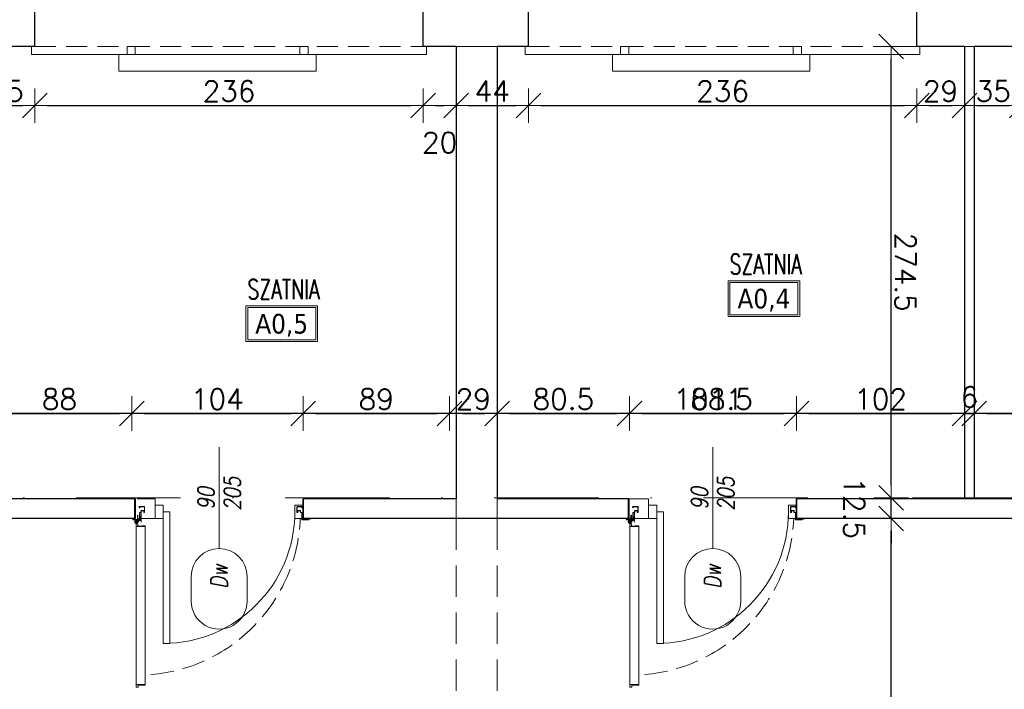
# Model space of a CAD drawing. Header units: millimetres. Extents: x 23192 to 177760, y -399809 to -79279.
# Tile 99 of 256: x 49240 to 49839, y -194755 to -194348. Entities that reach past the tile are written whole.
import ezdxf
from ezdxf.enums import TextEntityAlignment as Align

# ---------------------------------------------------------------- set-up
doc = ezdxf.new("R2010")
doc.units = ezdxf.units.MM
for name, pattern in [('CENTER', [0.6, 0.375, -0.075, 0.075, -0.075]), ('DASHDOT', [25.4, 12.7, -6.35, 0, -6.35]), ('HIDDEN', [9.525, 6.35, -3.175]), ('Hidden Line', [391.222223, 282.222223, -109])]:
    doc.linetypes.add(name, pattern=pattern)
doc.layers.get('0').update_dxf_attribs({"lineweight": 0})
for name, color, linetype, lineweight in [('!! 0_ Istn-sciany', 3, 'Continuous', 30), ('!! 0_ Istn-widok', 1, 'Continuous', 15), ('!! 0_Istn-cienka', 4, 'Continuous', 9), ('!! 0_Opis_pom', 9, 'Continuous', 13), ('!! 1_PROJ Sciany', 2, 'Continuous', 40), ('!! 2_Drzwi - nowe remont', 33, 'Continuous', 9), ('!! 2_drzwi opis', 151, 'Continuous', 9), ('!! wymiary osi', 250, 'Continuous', 9), ('0-osie-liniA', 14, 'DASHDOT', 5)]:
    doc.layers.add(name, color=color, linetype=linetype, lineweight=lineweight)
doc.layers.add('!! 0_Istn-grzejniki', color=7, linetype='Continuous', lineweight=0, plot=False)
doc.layers.add('!! 2_WYBURZENIA DO REMONTU', color=7, linetype='Continuous', lineweight=0, true_color=0x4d4d4d, plot=False)
doc.styles.add('50', font='ROMANS.shx', dxfattribs={"width": 0.8, "height": 10})
doc.styles.add('ARCHETYP', font='romans.shx', dxfattribs={"height": 15})
doc.styles.add('ARIAL', font='tahoma.ttf')
doc.styles.add('TXT', font='simplex.shx')
doc.dimstyles.new('DIM50', dxfattribs={"dimscale": 5, "dimtxt": 2.5, "dimasz": 1.5, "dimexe": 0, "dimexo": 0, "dimgap": 0.5, "dimtad": 1, "dimdec": 4, "dimrnd": 0.5, "dimdsep": 46, "dimtxsty": 'TXT', "dimblk1": 'TICK1', "dimblk2": 'TICK1', "dimsah": 1, "dimcen": 0, "dimse1": 1, "dimse2": 1, "dimclrd": 1, "dimclre": 7, "dimclrt": 9, "dimadec": 0, "dimazin": 0, "dimtfac": 1, "dimtdec": 4, "dimtmove": 2, "dimatfit": 3, "dimldrblk": 'TICK1', "dimfxl": 1, "dimtolj": 1, "dimarcsym": 0})

# ---------------------------------------------------------------- blocks, each defined once
blk = doc.blocks.new('BLOK OSI')
at = {"layer": '0-osie-liniA', "ltscale": 5}
blk.add_lwpolyline([(48639.25763, -194702.0883), (55442.2848, -194702.0883)], dxfattribs=at)
blk = doc.blocks.new('zaw-dr-90-p')
at = {"color": 2, "linetype": 'CENTER', "ltscale": 0.2}
for p, q in [((12, 0), (-12, 0)), ((0, 12), (0, -12)), ((24.5, 24), (31, 24)), ((24.5, 19), (31, 19))]:
    blk.add_line(p, q, dxfattribs=at)
at = {"ltscale": 0.2}
for p, q in [((10, 12), (6.5, 12)), ((10, 0), (10, 6.5))]:
    blk.add_line(p, q, dxfattribs=at)
blk.add_lwpolyline([(0, 6.5), (23.5, 6.5, 0.414214), (28, 11), (28, 31), (24.5, 31), (24.5, 11, -0.414214), (23.5, 10), (0, 10, 4.561698), (7.6, 6.5), (4.9, 4.2)], format="xyb", dxfattribs=at)
blk.add_lwpolyline([(-0.2, -0.2), (-2.5, -0.2), (-2.5, 0.2), (-0.2, 0.2), (-0.2, 2.5), (0.2, 2.5), (0.2, 0.2), (2.8, 0.2), (2.8, -0.2), (0.2, -0.2), (0.2, -2.8), (-0.2, -2.8)], close=True)
blk.add_lwpolyline([(10, 10), (10, 39), (6.5, 39), (6.5, 10)], dxfattribs=at)
blk.add_circle((0, 0), 6.5, dxfattribs=at)
blk = doc.blocks.new('drzwi 90- sc 12')
for p, q in [((-13620.32, 20410.16), (-13620.32, 20313.77)), ((-13614.92, 20409.86), (-13620.32, 20409.86)), ((-13616.12, 20410.26), (-13620.22, 20410.26)), ((-13616.12, 20410.26), (-13620, 20410.26)), ((-13618.17, 20410.26), (-13616.22, 20410.26)), ((-13618.17, 20410.26), (-13616.22, 20410.26)), ((-13616.12, 20410.26), (-13616.12, 20411.46)), ((-13616.12, 20411.46), (-13615.02, 20411.46)), ((-13614.92, 20411.36), (-13614.92, 20313.77)), ((-13620.32, 20313.47), (-13620.32, 20317.97)), ((-13614.92, 20313.77), (-13620.32, 20313.77)), ((-13618.22, 20313.37), (-13620.22, 20313.37)), ((-13618.22, 20313.67), (-13618.22, 20313.37)), ((-13618.22, 20313.67), (-13616.42, 20313.67)), ((-13615.92, 20313.17), (-13615.92, 20312.17)), ((-13614.92, 20312.27), (-13614.92, 20317.97)), ((-13715.57, 20308.32), (-13715.57, 20308.56)), ((-13715.57, 20307.69), (-13715.57, 20308.56)), ((-13715.57, 20307.82), (-13715.57, 20308.56)), ((-13715.57, 20307.72), (-13715.37, 20307.72)), ((-13617.77, 20311.12), (-13617.77, 20305.72)), ((-13617.77, 20311.12), (-13617.77, 20305.72)), ((-13616.17, 20309.92), (-13617.37, 20309.92)), ((-13616.17, 20309.92), (-13616.17, 20311.02)), ((-13615.92, 20312.17), (-13615.02, 20312.17)), ((-13715.77, 20301.96), (-13716.27, 20301.96)), ((-13616.77, 20301.96), (-13616.27, 20301.96))]:
    blk.add_line(p, q)
for points in [[(-13665.27, 20284.96), (-13665.27, 20325.83)], [(-13615.57, 20309.64), (-13615.32, 20309.64), (-13615.32, 20309.82), (-13616.32, 20309.82), (-13616.32, 20309.64), (-13615.92, 20309.64)]]:
    blk.add_lwpolyline(points)
at = {"lineweight": 30}
for points in [[(-13716.27, 20308.92), (-13721.27, 20308.92)], [(-13716.27, 20308.92), (-13716.27, 20296.92)], [(-13614.27, 20308.92), (-13609.27, 20308.92)], [(-13614.27, 20308.92), (-13614.27, 20296.92)]]:
    blk.add_lwpolyline(points, dxfattribs=at)
at = {"ltscale": 0.2}
for points in [[(-13715.57, 20307.51), (-13715.57, 20309.48, 0.414214), (-13715.91, 20309.82), (-13719.43, 20309.82, 0.414214), (-13719.77, 20309.48), (-13719.77, 20308.92), (-13719.59, 20308.92), (-13719.59, 20309.48, -0.414214), (-13719.43, 20309.64), (-13716.97, 20309.64)], [(-13716.97, 20309.64), (-13715.91, 20309.64, -0.414214), (-13715.75, 20309.48), (-13715.75, 20307.51)], [(-13715.75, 20307.76), (-13715.75, 20305.58, 0.414214), (-13715.41, 20305.24), (-13714.96, 20305.24, -0.414214), (-13714.8, 20305.08), (-13714.8, 20304.48, 0.414214), (-13714.46, 20304.14), (-13713.28, 20304.14, 0.414214), (-13712.94, 20304.48), (-13712.94, 20305.15, -1), (-13712.75, 20305.15), (-13712.75, 20301.96, -0.414214), (-13712.91, 20301.8), (-13715.43, 20301.8, -0.414214), (-13715.59, 20301.96), (-13715.59, 20302.52), (-13715.77, 20302.52), (-13715.77, 20301.96, 0.414214), (-13715.43, 20301.62), (-13712.91, 20301.62, 0.414214), (-13712.57, 20301.96), (-13712.57, 20305.15, 1), (-13713.12, 20305.15), (-13713.12, 20304.48, -0.414214), (-13713.28, 20304.32), (-13714.46, 20304.32, -0.414214), (-13714.62, 20304.48), (-13714.62, 20305.08, 0.414214), (-13714.96, 20305.42), (-13715.41, 20305.42, -0.414214), (-13715.57, 20305.58), (-13715.57, 20307.64)], [(-13615.92, 20309.64), (-13616.63, 20309.64, 0.414214), (-13616.79, 20309.48), (-13616.79, 20305.58, -0.414214), (-13617.13, 20305.24), (-13617.58, 20305.24, 0.414214), (-13617.74, 20305.08), (-13617.74, 20304.48, -0.414214), (-13618.08, 20304.14), (-13619.26, 20304.14, -0.414214), (-13619.6, 20304.48), (-13619.6, 20305.15, 1), (-13619.79, 20305.15), (-13619.79, 20301.96, 0.414214), (-13619.63, 20301.8), (-13617.11, 20301.8, 0.414214), (-13616.95, 20301.96), (-13616.95, 20302.52), (-13616.77, 20302.52), (-13616.77, 20301.96, -0.414214), (-13617.11, 20301.62), (-13619.63, 20301.62, -0.414214), (-13619.97, 20301.96), (-13619.97, 20305.15, -1), (-13619.42, 20305.15), (-13619.42, 20304.48, 0.414214), (-13619.26, 20304.32), (-13618.08, 20304.32, 0.414214), (-13617.92, 20304.48), (-13617.92, 20305.08, -0.414214), (-13617.58, 20305.42), (-13617.13, 20305.42, 0.414214), (-13616.97, 20305.58), (-13616.97, 20309.48, -0.414214), (-13616.63, 20309.82), (-13613.11, 20309.82, -0.414214), (-13612.77, 20309.48), (-13612.77, 20308.92), (-13612.95, 20308.92), (-13612.95, 20309.48, 0.414214), (-13613.11, 20309.64), (-13615.57, 20309.64)]]:
    blk.add_lwpolyline(points, format="xyb", dxfattribs=at)
blk.add_lwpolyline([(-13616.79, 20308.82), (-13616.97, 20308.82), (-13616.97, 20307.42), (-13616.79, 20307.42)], close=True)
for centre, radius, start, end in [((-13620.22, 20410.16), 0.1, 90, 180), ((-13615.02, 20411.36), 0.1, 0, 90), ((-13620.22, 20313.47), 0.1, 180, 270), ((-13616.42, 20313.17), 0.5, 0, 90), ((-13616.27, 20311.02), 0.1, 0, 90), ((-13615.02, 20312.27), 0.1, 270, 0)]:
    blk.add_arc(centre, radius, start, end)
at = {"linetype": 'Hidden Line', "lineweight": 9, "ltscale": 0.05}
blk.add_arc((-13615.5, 20305.14), 99.12, 94.80054, 177.69442, dxfattribs=at)
at = {"xscale": 0.09999999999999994, "yscale": 0.09999999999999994, "zscale": 0.09999999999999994, "rotation": 180.0000000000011}
blk.add_blockref('zaw-dr-90-p', (-13614.92, 20310.92), dxfattribs=at)
blk = doc.blocks.new('1_ok-opis')
blk.add_line((0, 111.61), (0, 50))
for points in [[(-17, 128.61), (-17, 143.61)], [(17, 128.61), (17, 143.61)]]:
    blk.add_lwpolyline(points)
for centre, start, end in [((0, 143.61), 0, 180), ((0, 128.61), 180, 0)]:
    blk.add_arc(centre, 17, start, end)
at = {"style": 'ARCHETYP'}
for tag, height, rotation, p in [('NR', 12, 90, (0, 136.9)), ('NR', 12, 270, (0, 136.9)), ('SZEROKOŚĆ', 10, 90, (-8, 78.29)), ('WYSOKOŚĆ', 10, 270, (-8, 78.29)), ('SZEROKOŚĆ', 10, 270, (8, 78.29)), ('WYSOKOŚĆ', 10, 90, (8, 78.29))]:
    blk.add_attdef(tag, text='', height=height, rotation=rotation, dxfattribs=at).set_placement(p, align=Align.MIDDLE)
blk = doc.blocks.new('TICK1')
at = {"color": 2}
blk.add_line((-1, -1), (1, 1), dxfattribs=at)
at = {"color": 0}
for p, q in [((0, -1.4), (0, 1.4)), ((0, 0), (-1, 0))]:
    blk.add_line(p, q, dxfattribs=at)
blk = doc.blocks.new('*D2278')
at = {"layer": '!! wymiary osi', "color": 1, "lineweight": -2, "transparency": 16777216}
blk.add_line((49228.21, -194587.79), (49301.03, -194587.79), dxfattribs=at)
at = {"layer": 'DEFPOINTS', "color": 0, "transparency": 16777216}
for p in [(49308.53, -194587.79), (49220.71, -194639.59), (49308.53, -194639.59)]:
    blk.add_point(p, dxfattribs=at)
at = {"layer": '!! wymiary osi', "color": 1, "lineweight": -2, "transparency": 16777216, "xscale": 7.5, "yscale": 7.5, "zscale": 7.5, "rotation": 180}
blk.add_blockref('TICK1', (49220.71, -194587.79), dxfattribs=at)
at = {"layer": '!! wymiary osi', "color": 1, "lineweight": -2, "transparency": 16777216, "xscale": 7.5, "yscale": 7.5, "zscale": 7.5}
blk.add_blockref('TICK1', (49308.53, -194587.79), dxfattribs=at)
at = {"layer": '!! wymiary osi', "color": 9, "transparency": 16777216, "insert": (49264.62, -194579.04), "char_height": 12.5, "attachment_point": 5, "style": 'TXT'}
blk.add_mtext('\\A1;88', dxfattribs=at)
blk = doc.blocks.new('*D2279')
at = {"layer": '!! wymiary osi', "color": 1, "lineweight": -2, "transparency": 16777216}
blk.add_line((49316.03, -194587.79), (49405.21, -194587.79), dxfattribs=at)
at = {"layer": 'DEFPOINTS', "color": 0, "transparency": 16777216}
for p in [(49412.71, -194587.79), (49308.53, -194639.59), (49412.71, -194639.59)]:
    blk.add_point(p, dxfattribs=at)
at = {"layer": '!! wymiary osi', "color": 1, "lineweight": -2, "transparency": 16777216, "xscale": 7.5, "yscale": 7.5, "zscale": 7.5, "rotation": 180}
blk.add_blockref('TICK1', (49308.53, -194587.79), dxfattribs=at)
at = {"layer": '!! wymiary osi', "color": 1, "lineweight": -2, "transparency": 16777216, "xscale": 7.5, "yscale": 7.5, "zscale": 7.5}
blk.add_blockref('TICK1', (49412.71, -194587.79), dxfattribs=at)
at = {"layer": '!! wymiary osi', "color": 9, "transparency": 16777216, "insert": (49360.62, -194579.04), "char_height": 12.5, "attachment_point": 5, "style": 'TXT'}
blk.add_mtext('\\A1;104', dxfattribs=at)
blk = doc.blocks.new('*D2280')
at = {"layer": '!! wymiary osi', "color": 1, "lineweight": -2, "transparency": 16777216}
blk.add_line((49420.21, -194587.79), (49494.2, -194587.79), dxfattribs=at)
at = {"layer": 'DEFPOINTS', "color": 0, "transparency": 16777216}
for p in [(49501.7, -194587.79), (49412.71, -194639.59), (49501.7, -194640.15)]:
    blk.add_point(p, dxfattribs=at)
at = {"layer": '!! wymiary osi', "color": 1, "lineweight": -2, "transparency": 16777216, "xscale": 7.5, "yscale": 7.5, "zscale": 7.5, "rotation": 180}
blk.add_blockref('TICK1', (49412.71, -194587.79), dxfattribs=at)
at = {"layer": '!! wymiary osi', "color": 1, "lineweight": -2, "transparency": 16777216, "xscale": 7.5, "yscale": 7.5, "zscale": 7.5}
blk.add_blockref('TICK1', (49501.7, -194587.79), dxfattribs=at)
at = {"layer": '!! wymiary osi', "color": 9, "transparency": 16777216, "insert": (49457.2, -194579.04), "char_height": 12.5, "attachment_point": 5, "style": 'TXT'}
blk.add_mtext('\\A1;89', dxfattribs=at)
blk = doc.blocks.new('*D2281')
at = {"layer": '!! wymiary osi', "color": 1, "lineweight": -2, "transparency": 16777216}
blk.add_line((49509.2, -194587.79), (49523.21, -194587.79), dxfattribs=at)
at = {"layer": 'DEFPOINTS', "color": 0, "transparency": 16777216}
for p in [(49530.71, -194587.79), (49501.7, -194640.15), (49530.71, -194639.59)]:
    blk.add_point(p, dxfattribs=at)
at = {"layer": '!! wymiary osi', "color": 1, "lineweight": -2, "transparency": 16777216, "xscale": 7.5, "yscale": 7.5, "zscale": 7.5, "rotation": 180}
blk.add_blockref('TICK1', (49501.7, -194587.79), dxfattribs=at)
at = {"layer": '!! wymiary osi', "color": 1, "lineweight": -2, "transparency": 16777216, "xscale": 7.5, "yscale": 7.5, "zscale": 7.5}
blk.add_blockref('TICK1', (49530.71, -194587.79), dxfattribs=at)
at = {"layer": '!! wymiary osi', "color": 9, "transparency": 16777216, "insert": (49516.2, -194579.04), "char_height": 12.5, "attachment_point": 5, "style": 'TXT'}
blk.add_mtext('\\A1;29', dxfattribs=at)
blk = doc.blocks.new('*D2282')
at = {"layer": '!! wymiary osi', "color": 1, "lineweight": -2, "transparency": 16777216}
blk.add_line((49538.21, -194587.79), (49603.62, -194587.79), dxfattribs=at)
at = {"layer": 'DEFPOINTS', "color": 0, "transparency": 16777216}
for p in [(49611.12, -194587.79), (49530.71, -194639.59), (49611.12, -194639.59)]:
    blk.add_point(p, dxfattribs=at)
at = {"layer": '!! wymiary osi', "color": 1, "lineweight": -2, "transparency": 16777216, "xscale": 7.5, "yscale": 7.5, "zscale": 7.5, "rotation": 180}
blk.add_blockref('TICK1', (49530.71, -194587.79), dxfattribs=at)
at = {"layer": '!! wymiary osi', "color": 1, "lineweight": -2, "transparency": 16777216, "xscale": 7.5, "yscale": 7.5, "zscale": 7.5}
blk.add_blockref('TICK1', (49611.12, -194587.79), dxfattribs=at)
at = {"layer": '!! wymiary osi', "color": 9, "transparency": 16777216, "insert": (49570.92, -194579.04), "char_height": 12.5, "attachment_point": 5, "style": 'TXT'}
blk.add_mtext('\\A1;80.5', dxfattribs=at)
blk = doc.blocks.new('*D2283')
at = {"layer": '!! wymiary osi', "color": 1, "lineweight": -2, "transparency": 16777216}
blk.add_line((49618.62, -194587.79), (49705.21, -194587.79), dxfattribs=at)
at = {"layer": 'DEFPOINTS', "color": 0, "transparency": 16777216}
for p in [(49712.71, -194587.79), (49611.12, -194639.59), (49712.71, -194639.59)]:
    blk.add_point(p, dxfattribs=at)
at = {"layer": '!! wymiary osi', "color": 1, "lineweight": -2, "transparency": 16777216, "xscale": 7.5, "yscale": 7.5, "zscale": 7.5, "rotation": 180}
blk.add_blockref('TICK1', (49611.12, -194587.79), dxfattribs=at)
at = {"layer": '!! wymiary osi', "color": 1, "lineweight": -2, "transparency": 16777216, "xscale": 7.5, "yscale": 7.5, "zscale": 7.5}
blk.add_blockref('TICK1', (49712.71, -194587.79), dxfattribs=at)
at = {"layer": '!! wymiary osi', "color": 9, "transparency": 16777216, "insert": (49661.92, -194579.04), "char_height": 12.5, "attachment_point": 5, "style": 'TXT'}
blk.add_mtext('\\A1;101.5', dxfattribs=at)
blk = doc.blocks.new('*D2284')
at = {"layer": '!! wymiary osi', "color": 1, "lineweight": -2, "transparency": 16777216}
blk.add_line((49720.21, -194587.79), (49807.21, -194587.79), dxfattribs=at)
at = {"layer": 'DEFPOINTS', "color": 0, "transparency": 16777216}
for p in [(49814.71, -194587.79), (49712.71, -194639.59), (49814.71, -194639.09)]:
    blk.add_point(p, dxfattribs=at)
at = {"layer": '!! wymiary osi', "color": 1, "lineweight": -2, "transparency": 16777216, "xscale": 7.5, "yscale": 7.5, "zscale": 7.5, "rotation": 180}
blk.add_blockref('TICK1', (49712.71, -194587.79), dxfattribs=at)
at = {"layer": '!! wymiary osi', "color": 1, "lineweight": -2, "transparency": 16777216, "xscale": 7.5, "yscale": 7.5, "zscale": 7.5}
blk.add_blockref('TICK1', (49814.71, -194587.79), dxfattribs=at)
at = {"layer": '!! wymiary osi', "color": 9, "transparency": 16777216, "insert": (49763.71, -194579.04), "char_height": 12.5, "attachment_point": 5, "style": 'TXT'}
blk.add_mtext('\\A1;102', dxfattribs=at)
blk = doc.blocks.new('*D2285')
at = {"layer": '!! wymiary osi', "color": 1, "lineweight": -2, "transparency": 16777216}
for p, q in [((49807.21, -194587.79), (49799.71, -194587.79)), ((49814.71, -194587.79), (49820.71, -194587.79)), ((49828.21, -194587.79), (49835.71, -194587.79))]:
    blk.add_line(p, q, dxfattribs=at)
at = {"layer": 'DEFPOINTS', "color": 0, "transparency": 16777216}
for p in [(49820.71, -194587.79), (49814.71, -194639.09), (49820.71, -194639.09)]:
    blk.add_point(p, dxfattribs=at)
at = {"layer": '!! wymiary osi', "color": 1, "lineweight": -2, "transparency": 16777216, "xscale": 7.5, "yscale": 7.5, "zscale": 7.5}
blk.add_blockref('TICK1', (49814.71, -194587.79), dxfattribs=at)
at = {"layer": '!! wymiary osi', "color": 1, "lineweight": -2, "transparency": 16777216, "xscale": 7.5, "yscale": 7.5, "zscale": 7.5, "rotation": 180}
blk.add_blockref('TICK1', (49820.71, -194587.79), dxfattribs=at)
at = {"layer": '!! wymiary osi', "color": 9, "transparency": 16777216, "insert": (49817.71, -194577.79), "char_height": 12.5, "attachment_point": 5, "style": 'TXT'}
blk.add_mtext('\\A1;6', dxfattribs=at)
blk = doc.blocks.new('*D2286')
at = {"layer": '!! wymiary osi', "color": 1, "lineweight": -2, "transparency": 16777216}
blk.add_line((49828.21, -194587.79), (49903.21, -194587.79), dxfattribs=at)
at = {"layer": 'DEFPOINTS', "color": 0, "transparency": 16777216}
for p in [(49910.71, -194587.79), (49820.71, -194639.09), (49910.71, -194639.09)]:
    blk.add_point(p, dxfattribs=at)
at = {"layer": '!! wymiary osi', "color": 1, "lineweight": -2, "transparency": 16777216, "xscale": 7.5, "yscale": 7.5, "zscale": 7.5, "rotation": 180}
blk.add_blockref('TICK1', (49820.71, -194587.79), dxfattribs=at)
at = {"layer": '!! wymiary osi', "color": 1, "lineweight": -2, "transparency": 16777216, "xscale": 7.5, "yscale": 7.5, "zscale": 7.5}
blk.add_blockref('TICK1', (49910.71, -194587.79), dxfattribs=at)
at = {"layer": '!! wymiary osi', "color": 9, "transparency": 16777216, "insert": (49865.71, -194579.04), "char_height": 12.5, "attachment_point": 5, "style": 'TXT'}
blk.add_mtext('\\A1;90', dxfattribs=at)
blk = doc.blocks.new('*D2289')
at = {"layer": '!! wymiary osi', "color": 1, "lineweight": -2, "transparency": 16777216}
blk.add_line((50097.21, -194587.79), (49231.21, -194587.79), dxfattribs=at)
at = {"layer": 'DEFPOINTS', "color": 0, "transparency": 16777216}
for p in [(49223.71, -194587.79), (50104.71, -194639.09), (49223.71, -195576.34)]:
    blk.add_point(p, dxfattribs=at)
at = {"layer": '!! wymiary osi', "color": 1, "lineweight": -2, "transparency": 16777216, "xscale": 7.5, "yscale": 7.5, "zscale": 7.5, "rotation": 180}
blk.add_blockref('TICK1', (49223.71, -194587.79), dxfattribs=at)
at = {"layer": '!! wymiary osi', "color": 1, "lineweight": -2, "transparency": 16777216, "xscale": 7.5, "yscale": 7.5, "zscale": 7.5}
blk.add_blockref('TICK1', (50104.71, -194587.79), dxfattribs=at)
at = {"layer": '!! wymiary osi', "color": 9, "transparency": 16777216, "insert": (49664.21, -194579.04), "char_height": 12.5, "attachment_point": 5, "style": 'TXT'}
blk.add_mtext('\\A1;881', dxfattribs=at)
blk = doc.blocks.new('*D2387')
at = {"layer": '!! wymiary osi', "color": 1, "lineweight": -2, "transparency": 16777216}
blk.add_line((49222.21, -194400.59), (49242.21, -194400.59), dxfattribs=at)
at = {"layer": 'DEFPOINTS', "color": 0, "transparency": 16777216}
for p in [(49214.71, -194364.59), (49249.71, -194364.59), (49249.71, -194400.59)]:
    blk.add_point(p, dxfattribs=at)
at = {"layer": '!! wymiary osi', "color": 1, "lineweight": -2, "transparency": 16777216, "xscale": 7.5, "yscale": 7.5, "zscale": 7.5, "rotation": 180}
blk.add_blockref('TICK1', (49214.71, -194400.59), dxfattribs=at)
at = {"layer": '!! wymiary osi', "color": 1, "lineweight": -2, "transparency": 16777216, "xscale": 7.5, "yscale": 7.5, "zscale": 7.5}
blk.add_blockref('TICK1', (49249.71, -194400.59), dxfattribs=at)
at = {"layer": '!! wymiary osi', "color": 9, "transparency": 16777216, "insert": (49232.21, -194391.84), "char_height": 12.5, "attachment_point": 5, "style": 'TXT'}
blk.add_mtext('\\A1;35', dxfattribs=at)
blk = doc.blocks.new('*D2388')
at = {"layer": '!! wymiary osi', "color": 1, "lineweight": -2, "transparency": 16777216}
blk.add_line((49257.21, -194400.59), (49478.21, -194400.59), dxfattribs=at)
at = {"layer": 'DEFPOINTS', "color": 0, "transparency": 16777216}
for p in [(49249.71, -194364.59), (49485.71, -194364.59), (49485.71, -194400.59)]:
    blk.add_point(p, dxfattribs=at)
at = {"layer": '!! wymiary osi', "color": 1, "lineweight": -2, "transparency": 16777216, "xscale": 7.5, "yscale": 7.5, "zscale": 7.5, "rotation": 180}
blk.add_blockref('TICK1', (49249.71, -194400.59), dxfattribs=at)
at = {"layer": '!! wymiary osi', "color": 1, "lineweight": -2, "transparency": 16777216, "xscale": 7.5, "yscale": 7.5, "zscale": 7.5}
blk.add_blockref('TICK1', (49485.71, -194400.59), dxfattribs=at)
at = {"layer": '!! wymiary osi', "color": 9, "transparency": 16777216, "insert": (49367.71, -194391.84), "char_height": 12.5, "attachment_point": 5, "style": 'TXT'}
blk.add_mtext('\\A1;236', dxfattribs=at)
blk = doc.blocks.new('*D2389')
at = {"layer": '!! wymiary osi', "color": 1, "lineweight": -2, "transparency": 16777216}
blk.add_line((49493.21, -194400.59), (49498.21, -194400.59), dxfattribs=at)
at = {"layer": 'DEFPOINTS', "color": 0, "transparency": 16777216}
for p in [(49485.71, -194364.59), (49505.71, -194364.59), (49505.71, -194400.59)]:
    blk.add_point(p, dxfattribs=at)
at = {"layer": '!! wymiary osi', "color": 1, "lineweight": -2, "transparency": 16777216, "xscale": 7.5, "yscale": 7.5, "zscale": 7.5, "rotation": 180}
blk.add_blockref('TICK1', (49485.71, -194400.59), dxfattribs=at)
at = {"layer": '!! wymiary osi', "color": 1, "lineweight": -2, "transparency": 16777216, "xscale": 7.5, "yscale": 7.5, "zscale": 7.5}
blk.add_blockref('TICK1', (49505.71, -194400.59), dxfattribs=at)
at = {"layer": '!! wymiary osi', "color": 9, "transparency": 16777216, "insert": (49495.71, -194423.09), "char_height": 12.5, "attachment_point": 5, "style": 'TXT'}
blk.add_mtext('\\A1;20', dxfattribs=at)
blk = doc.blocks.new('*D2390')
at = {"layer": '!! wymiary osi', "color": 1, "lineweight": -2, "transparency": 16777216}
blk.add_line((49513.21, -194400.59), (49542.21, -194400.59), dxfattribs=at)
at = {"layer": 'DEFPOINTS', "color": 0, "transparency": 16777216}
for p in [(49505.71, -194364.59), (49549.71, -194364.59), (49549.71, -194400.59)]:
    blk.add_point(p, dxfattribs=at)
at = {"layer": '!! wymiary osi', "color": 1, "lineweight": -2, "transparency": 16777216, "xscale": 7.5, "yscale": 7.5, "zscale": 7.5, "rotation": 180}
blk.add_blockref('TICK1', (49505.71, -194400.59), dxfattribs=at)
at = {"layer": '!! wymiary osi', "color": 1, "lineweight": -2, "transparency": 16777216, "xscale": 7.5, "yscale": 7.5, "zscale": 7.5}
blk.add_blockref('TICK1', (49549.71, -194400.59), dxfattribs=at)
at = {"layer": '!! wymiary osi', "color": 9, "transparency": 16777216, "insert": (49527.71, -194391.84), "char_height": 12.5, "attachment_point": 5, "style": 'TXT'}
blk.add_mtext('\\A1;44', dxfattribs=at)
blk = doc.blocks.new('*D2391')
at = {"layer": '!! wymiary osi', "color": 1, "lineweight": -2, "transparency": 16777216}
blk.add_line((49557.21, -194400.59), (49778.21, -194400.59), dxfattribs=at)
at = {"layer": 'DEFPOINTS', "color": 0, "transparency": 16777216}
for p in [(49549.71, -194364.59), (49785.71, -194364.59), (49785.71, -194400.59)]:
    blk.add_point(p, dxfattribs=at)
at = {"layer": '!! wymiary osi', "color": 1, "lineweight": -2, "transparency": 16777216, "xscale": 7.5, "yscale": 7.5, "zscale": 7.5, "rotation": 180}
blk.add_blockref('TICK1', (49549.71, -194400.59), dxfattribs=at)
at = {"layer": '!! wymiary osi', "color": 1, "lineweight": -2, "transparency": 16777216, "xscale": 7.5, "yscale": 7.5, "zscale": 7.5}
blk.add_blockref('TICK1', (49785.71, -194400.59), dxfattribs=at)
at = {"layer": '!! wymiary osi', "color": 9, "transparency": 16777216, "insert": (49667.71, -194391.84), "char_height": 12.5, "attachment_point": 5, "style": 'TXT'}
blk.add_mtext('\\A1;236', dxfattribs=at)
blk = doc.blocks.new('*D2392')
at = {"layer": '!! wymiary osi', "color": 1, "lineweight": -2, "transparency": 16777216}
blk.add_line((49793.21, -194400.59), (49807.21, -194400.59), dxfattribs=at)
at = {"layer": 'DEFPOINTS', "color": 0, "transparency": 16777216}
for p in [(49785.71, -194364.59), (49814.71, -194364.59), (49814.71, -194400.59)]:
    blk.add_point(p, dxfattribs=at)
at = {"layer": '!! wymiary osi', "color": 1, "lineweight": -2, "transparency": 16777216, "xscale": 7.5, "yscale": 7.5, "zscale": 7.5, "rotation": 180}
blk.add_blockref('TICK1', (49785.71, -194400.59), dxfattribs=at)
at = {"layer": '!! wymiary osi', "color": 1, "lineweight": -2, "transparency": 16777216, "xscale": 7.5, "yscale": 7.5, "zscale": 7.5}
blk.add_blockref('TICK1', (49814.71, -194400.59), dxfattribs=at)
at = {"layer": '!! wymiary osi', "color": 9, "transparency": 16777216, "insert": (49800.21, -194391.84), "char_height": 12.5, "attachment_point": 5, "style": 'TXT'}
blk.add_mtext('\\A1;29', dxfattribs=at)
blk = doc.blocks.new('*D2393')
at = {"layer": '!! wymiary osi', "color": 1, "lineweight": -2, "transparency": 16777216}
blk.add_line((49822.21, -194400.59), (49842.21, -194400.59), dxfattribs=at)
at = {"layer": 'DEFPOINTS', "color": 0, "transparency": 16777216}
for p in [(49814.71, -194364.59), (49849.71, -194364.59), (49849.71, -194400.59)]:
    blk.add_point(p, dxfattribs=at)
at = {"layer": '!! wymiary osi', "color": 1, "lineweight": -2, "transparency": 16777216, "xscale": 7.5, "yscale": 7.5, "zscale": 7.5, "rotation": 180}
blk.add_blockref('TICK1', (49814.71, -194400.59), dxfattribs=at)
at = {"layer": '!! wymiary osi', "color": 1, "lineweight": -2, "transparency": 16777216, "xscale": 7.5, "yscale": 7.5, "zscale": 7.5}
blk.add_blockref('TICK1', (49849.71, -194400.59), dxfattribs=at)
at = {"layer": '!! wymiary osi', "color": 9, "transparency": 16777216, "insert": (49832.21, -194391.84), "char_height": 12.5, "attachment_point": 5, "style": 'TXT'}
blk.add_mtext('\\A1;35', dxfattribs=at)
blk = doc.blocks.new('*D4139')
at = {"layer": '!! wymiary osi', "color": 1, "lineweight": -2, "transparency": 16777216}
blk.add_line((49770.19, -194919.09), (49770.19, -194659.09), dxfattribs=at)
at = {"layer": 'DEFPOINTS', "color": 0, "transparency": 16777216}
for p in [(49770.19, -194651.59), (49811.71, -194651.59), (49805.71, -194926.59)]:
    blk.add_point(p, dxfattribs=at)
at = {"layer": '!! wymiary osi', "color": 1, "lineweight": -2, "transparency": 16777216, "xscale": 7.5, "yscale": 7.5, "zscale": 7.5}
for p, rotation in [((49770.19, -194651.59), 90), ((49770.19, -194926.59), 270)]:
    blk.add_blockref('TICK1', p, dxfattribs=dict(at, rotation=rotation))
at = {"layer": '!! wymiary osi', "color": 9, "transparency": 16777216, "insert": (49778.94, -194789.09), "char_height": 12.5, "attachment_point": 5, "rotation": 270, "style": 'TXT'}
blk.add_mtext('\\A1;275', dxfattribs=at)
blk = doc.blocks.new('*D4140')
at = {"layer": '!! wymiary osi', "color": 1, "lineweight": -2, "transparency": 16777216}
for p, q in [((49770.19, -194631.59), (49770.19, -194624.09)), ((49770.19, -194651.59), (49770.19, -194639.09)), ((49770.19, -194659.09), (49770.19, -194666.59))]:
    blk.add_line(p, q, dxfattribs=at)
at = {"layer": 'DEFPOINTS', "color": 0, "transparency": 16777216}
for p in [(49770.19, -194639.09), (49814.71, -194639.09), (49811.71, -194651.59)]:
    blk.add_point(p, dxfattribs=at)
at = {"layer": '!! wymiary osi', "color": 1, "lineweight": -2, "transparency": 16777216, "xscale": 7.5, "yscale": 7.5, "zscale": 7.5}
for p, rotation in [((49770.19, -194639.09), 270), ((49770.19, -194651.59), 90)]:
    blk.add_blockref('TICK1', p, dxfattribs=dict(at, rotation=rotation))
at = {"layer": '!! wymiary osi', "color": 9, "transparency": 16777216, "insert": (49747.69, -194645.34), "char_height": 12.5, "attachment_point": 5, "rotation": 270, "style": 'TXT'}
blk.add_mtext('\\A1;12.5', dxfattribs=at)
blk = doc.blocks.new('*D4141')
at = {"layer": '!! wymiary osi', "color": 1, "lineweight": -2, "transparency": 16777216}
blk.add_line((49770.19, -194631.59), (49770.19, -194372.09), dxfattribs=at)
at = {"layer": 'DEFPOINTS', "color": 0, "transparency": 16777216}
for p in [(49770.19, -194364.59), (49814.71, -194364.59), (49814.71, -194639.09)]:
    blk.add_point(p, dxfattribs=at)
at = {"layer": '!! wymiary osi', "color": 1, "lineweight": -2, "transparency": 16777216, "xscale": 7.5, "yscale": 7.5, "zscale": 7.5}
for p, rotation in [((49770.19, -194364.59), 90), ((49770.19, -194639.09), 270)]:
    blk.add_blockref('TICK1', p, dxfattribs=dict(at, rotation=rotation))
at = {"layer": '!! wymiary osi', "color": 9, "transparency": 16777216, "insert": (49778.94, -194501.84), "char_height": 12.5, "attachment_point": 5, "rotation": 270, "style": 'TXT'}
blk.add_mtext('\\A1;274.5', dxfattribs=at)

msp = doc.modelspace()

# ---------------------------------------------------------------- linework, layer by layer
at = {"layer": '!! 0_ Istn-sciany'}
for p, q in [((49505.71142, -194364.5883), (49505.71142, -194639.5883)), ((49530.71142, -194364.5883), (49530.71142, -194639.5883)), ((49814.71142, -194364.5883), (49814.71142, -194639.5883)), ((49820.71142, -194364.5883), (49820.71142, -194639.5883))]:
    msp.add_line(p, q, dxfattribs=at)
for points in [[(49249.71142, -194364.5883), (49249.71142, -194325.5883)], [(49485.71142, -194364.5883), (49485.71142, -194325.5883)], [(49549.71142, -194364.5883), (49549.71142, -194325.5883)], [(49785.71142, -194364.5883), (49785.71142, -194325.5883)], [(49249.71142, -194364.5883), (49220.71142, -194364.5883)], [(49505.71142, -194364.5883), (49485.71142, -194364.5883)], [(49549.71142, -194364.5883), (49530.71142, -194364.5883)], [(49814.71142, -194364.5883), (49785.71142, -194364.5883)], [(50104.71142, -194364.5883), (49820.71142, -194364.5883)], [(49310.71142, -194639.5883), (49220.71142, -194639.5883)], [(49505.71142, -194639.5883), (49412.71142, -194639.5883)], [(49412.71142, -194639.5883), (49412.71142, -194651.5883)], [(49610.71142, -194639.5883), (49530.71142, -194639.5883)], [(49814.71142, -194639.5883), (49712.71142, -194639.5883)], [(49712.71142, -194639.5883), (49712.71142, -194651.5883)], [(49910.71142, -194639.5883), (49820.71142, -194639.5883)], [(49310.71142, -194651.5883), (49112.71142, -194651.5883)], [(49610.71142, -194651.5883), (49412.71142, -194651.5883)], [(49910.71142, -194651.5883), (49712.71142, -194651.5883)]]:
    msp.add_lwpolyline(points, dxfattribs=at)
at = {"layer": '!! 0_ Istn-widok'}
for points in [[(49247.71142, -194364.5883), (49247.71142, -194369.5883)], [(49487.71142, -194364.5883), (49487.71142, -194369.5883)], [(49505.71142, -194364.5883), (49530.71142, -194364.5883)], [(49547.71142, -194364.5883), (49547.71142, -194369.5883)], [(49787.71142, -194364.5883), (49787.71142, -194369.5883)], [(49820.71142, -194364.5883), (49814.71142, -194364.5883)], [(49247.71142, -194369.5883), (49487.71142, -194369.5883)], [(49547.71142, -194369.5883), (49787.71142, -194369.5883)], [(49505.71142, -194639.5883), (49505.71142, -194651.5883)], [(49530.71142, -194639.5883), (49530.71142, -194651.5883)], [(49814.71142, -194639.5883), (49820.71142, -194639.5883)]]:
    msp.add_lwpolyline(points, dxfattribs=at)
at = {"layer": '!! 0_ Istn-widok', "linetype": 'HIDDEN', "ltscale": 3}
for points in [[(49505.71142, -194651.5883), (49505.71142, -194926.5883)], [(49530.71142, -194651.5883), (49530.71142, -194926.5883)]]:
    msp.add_lwpolyline(points, dxfattribs=at)
at = {"layer": '!! 0_Istn-cienka', "linetype": 'HIDDEN', "ltscale": 2}
for points in [[(49249.71142, -194364.5883), (49485.71142, -194364.5883)], [(49549.71142, -194364.5883), (49785.71142, -194364.5883)]]:
    msp.add_lwpolyline(points, dxfattribs=at)
at = {"layer": '!! 0_Istn-grzejniki'}
for points in [[(49415.71142, -194364.5883), (49415.71142, -194369.5883), (49420.71142, -194369.5883), (49420.71142, -194379.5883), (49300.71142, -194379.5883), (49300.71142, -194369.5883), (49305.71142, -194369.5883), (49305.71142, -194364.5883), (49310.71142, -194364.5883), (49310.71142, -194369.5883), (49410.71142, -194369.5883), (49410.71142, -194364.5883)], [(49715.71142, -194364.5883), (49715.71142, -194369.5883), (49720.71142, -194369.5883), (49720.71142, -194379.5883), (49600.71142, -194379.5883), (49600.71142, -194369.5883), (49605.71142, -194369.5883), (49605.71142, -194364.5883), (49610.71142, -194364.5883), (49610.71142, -194369.5883), (49710.71142, -194369.5883), (49710.71142, -194364.5883)]]:
    msp.add_lwpolyline(points, close=True, dxfattribs=at)
at = {"layer": '!! 0_Opis_pom', "ltscale": 0.7}
for points in [[(49671.05919, -194528.81289), (49714.57919, -194528.81289), (49714.57919, -194507.05289), (49671.05919, -194507.05289)], [(49672.14719, -194527.72489), (49713.49119, -194527.72489), (49713.49119, -194508.14089), (49672.14719, -194508.14089)], [(49377.95914, -194544.07455), (49421.47914, -194544.07455), (49421.47914, -194522.31455), (49377.95914, -194522.31455)], [(49379.04714, -194542.98655), (49420.39114, -194542.98655), (49420.39114, -194523.40255), (49379.04714, -194523.40255)]]:
    msp.add_lwpolyline(points, close=True, dxfattribs=at)
at = {"layer": '!! 1_PROJ Sciany'}
for points in [[(49310.71142, -194651.5883), (49310.71142, -194639.5883)], [(49610.71142, -194651.5883), (49610.71142, -194639.5883)]]:
    msp.add_lwpolyline(points, dxfattribs=at)
at = {"layer": '!! 2_WYBURZENIA DO REMONTU'}
for points in [[(49322.71142, -194639.5883), (49311.80137, -194639.5883)], [(49322.71142, -194639.5883), (49322.71142, -194651.5883)], [(49622.71142, -194639.5883), (49611.12089, -194639.5883)], [(49622.71142, -194639.5883), (49622.71142, -194651.5883)], [(49322.71142, -194651.5883), (49312.8541, -194651.5883)], [(49622.71142, -194651.5883), (49611.23146, -194651.5883)]]:
    msp.add_lwpolyline(points, dxfattribs=at)
for points in [[(49327.71142, -194643.5883), (49322.71142, -194643.5883), (49322.71142, -194651.5883), (49327.71142, -194651.5883)], [(49407.71142, -194643.5883), (49412.71142, -194643.5883), (49412.71142, -194651.5883), (49407.71142, -194651.5883)], [(49627.71142, -194643.5883), (49622.71142, -194643.5883), (49622.71142, -194651.5883), (49627.71142, -194651.5883)], [(49707.71142, -194643.5883), (49712.71142, -194643.5883), (49712.71142, -194651.5883), (49707.71142, -194651.5883)], [(49331.71142, -194727.5883), (49331.71142, -194647.5883), (49327.71142, -194647.5883), (49327.71142, -194727.5883)], [(49631.71142, -194727.5883), (49631.71142, -194647.5883), (49627.71142, -194647.5883), (49627.71142, -194727.5883)]]:
    msp.add_lwpolyline(points, close=True, dxfattribs=at)
for centre in [(49327.71142, -194647.5883), (49627.71142, -194647.5883)]:
    msp.add_arc(centre, 80, 269.99999996, 359.99999996, dxfattribs=at)

# ---------------------------------------------------------------- block references
at = {"layer": '!! 2_Drzwi - nowe remont', "rotation": 180}
for p in [(35696.4418, -174342.66396), (35996.4418, -174342.66396)]:
    msp.add_blockref('drzwi 90- sc 12', p, dxfattribs=at)
at = {"layer": '!! 2_drzwi opis'}
ref = msp.add_blockref('1_ok-opis', (49361.71146, -194558.28268), dxfattribs=dict(at, rotation=180.0000036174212))
ref.add_attrib('WYSOKOŚĆ', '90 ', dxfattribs={"layer": '0', "height": 10, "rotation": 90.00000362, "style": '50', "oblique": 10, "width": 0.8}).set_placement((49353.71146, -194636.57353), align=Align.MIDDLE)
ref.add_attrib('SZEROKOŚĆ', '205', dxfattribs={"layer": '0', "height": 10, "rotation": 90.00000362, "style": '50', "oblique": 10, "width": 0.8}).set_placement((49369.71146, -194636.57353), align=Align.MIDDLE)
ref.add_attrib('NR', 'Dw', dxfattribs={"layer": '0', "height": 10, "rotation": 90.00000362, "style": '50', "oblique": 10, "width": 0.8}).set_placement((49361.71147, -194686.89393), align=Align.MIDDLE)
ref = msp.add_blockref('1_ok-opis', (49661.71146, -194558.28268), dxfattribs=dict(at, rotation=180.0000036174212))
ref.add_attrib('WYSOKOŚĆ', '90 ', dxfattribs={"layer": '0', "height": 10, "rotation": 90.00000362, "style": '50', "oblique": 10, "width": 0.8}).set_placement((49653.71146, -194636.57353), align=Align.MIDDLE)
ref.add_attrib('SZEROKOŚĆ', '205', dxfattribs={"layer": '0', "height": 10, "rotation": 90.00000362, "style": '50', "oblique": 10, "width": 0.8}).set_placement((49669.71146, -194636.57353), align=Align.MIDDLE)
ref.add_attrib('NR', 'Dw', dxfattribs={"layer": '0', "height": 10, "rotation": 90.00000362, "style": '50', "oblique": 10, "width": 0.8}).set_placement((49661.71147, -194686.89393), align=Align.MIDDLE)
at = {"layer": '!! wymiary osi'}
msp.add_blockref('BLOK OSI', (0, 63), dxfattribs=at)

# ---------------------------------------------------------------- texts
at = {"layer": '!! 0_Opis_pom', "ltscale": 0.7, "style": 'TXT', "width": 0.7}
for p in [(49693.93432, -194503.00658), (49400.83428, -194518.26824)]:
    msp.add_text('SZATNIA', height=12, dxfattribs=at).set_placement(p, align=Align.CENTER)
at = {"layer": '!! 0_Opis_pom', "ltscale": 0.7, "style": 'ARIAL'}
for tag, p in [('A0,4', (49692.81919, -194517.93289)), ('A0,5', (49399.71914, -194533.19455))]:
    msp.add_attdef(tag, text='', height=11.968, dxfattribs=at).set_placement(p, align=Align.MIDDLE_CENTER)

# ---------------------------------------------------------------- dimensions: what is measured, and where the dimension line sits
at = {"layer": '!! wymiary osi'}
for base, p1, p2, picture, middle in [((49770.18614, -194364.5883), (49814.71142, -194639.0883), (49814.71142, -194364.5883), '*D4141', (49778.93614, -194501.8383)), ((49770.18614, -194639.0883), (49811.71142, -194651.5883), (49814.71142, -194639.0883), '*D4140', (49747.68614, -194645.3383)), ((49770.18614, -194651.5883), (49805.71142, -194926.5883), (49811.71142, -194651.5883), '*D4139', (49778.93614, -194789.0883))]:
    dim = msp.add_linear_dim(base=base, p1=p1, p2=p2, angle=270, dimstyle='DIM50', dxfattribs=at)
    dim.commit()
    dim.dimension.update_dxf_attribs({"geometry": picture, "text_midpoint": middle})
for base, p1, p2, picture, middle in [((49249.71142, -194400.5871), (49214.71142, -194364.5883), (49249.71142, -194364.5883), '*D2387', (49232.21142, -194391.8371)), ((49485.71142, -194400.5871), (49249.71142, -194364.5883), (49485.71142, -194364.5883), '*D2388', (49367.71142, -194391.8371)), ((49505.71142, -194400.5871), (49485.71142, -194364.5883), (49505.71142, -194364.5883), '*D2389', (49495.71142, -194423.0871)), ((49549.71142, -194400.5871), (49505.71142, -194364.5883), (49549.71142, -194364.5883), '*D2390', (49527.71142, -194391.8371)), ((49785.71142, -194400.5871), (49549.71142, -194364.5883), (49785.71142, -194364.5883), '*D2391', (49667.71142, -194391.8371)), ((49814.71142, -194400.5871), (49785.71142, -194364.5883), (49814.71142, -194364.5883), '*D2392', (49800.21142, -194391.8371)), ((49849.71142, -194400.5871), (49814.71142, -194364.5883), (49849.71142, -194364.5883), '*D2393', (49832.21142, -194391.8371)), ((49308.53316, -194587.78872), (49220.71142, -194639.5883), (49308.53316, -194639.5883), '*D2278', (49264.62229, -194579.03872)), ((49223.71142, -194587.78872), (50104.71142, -194639.0883), (49223.71142, -195576.33887), '*D2289', (49664.21142, -194579.03872)), ((49412.7115, -194587.78872), (49308.53316, -194639.5883), (49412.7115, -194639.5883), '*D2279', (49360.62233, -194579.03872)), ((49501.69813, -194587.78872), (49412.7115, -194639.5883), (49501.69813, -194640.15021), '*D2280', (49457.20481, -194579.03872)), ((49530.71142, -194587.78872), (49501.69813, -194640.15021), (49530.71142, -194639.5883), '*D2281', (49516.20478, -194579.03872)), ((49611.12089, -194587.78872), (49530.71142, -194639.5883), (49611.12089, -194639.5883), '*D2282', (49570.91616, -194579.03872)), ((49712.7115, -194587.78872), (49611.12089, -194639.5883), (49712.7115, -194639.5883), '*D2283', (49661.9162, -194579.03872)), ((49814.71142, -194587.78872), (49712.7115, -194639.5883), (49814.71142, -194639.0883), '*D2284', (49763.71146, -194579.03872)), ((49820.71142, -194587.78872), (49814.71142, -194639.0883), (49820.71142, -194639.0883), '*D2285', (49817.71142, -194577.78872)), ((49910.71142, -194587.78872), (49820.71142, -194639.0883), (49910.71142, -194639.0883), '*D2286', (49865.71142, -194579.03872))]:
    dim = msp.add_linear_dim(base=base, p1=p1, p2=p2, dimstyle='DIM50', dxfattribs=at)
    dim.commit()
    dim.dimension.update_dxf_attribs({"geometry": picture, "text_midpoint": middle})

doc.saveas('drawing.dxf')
